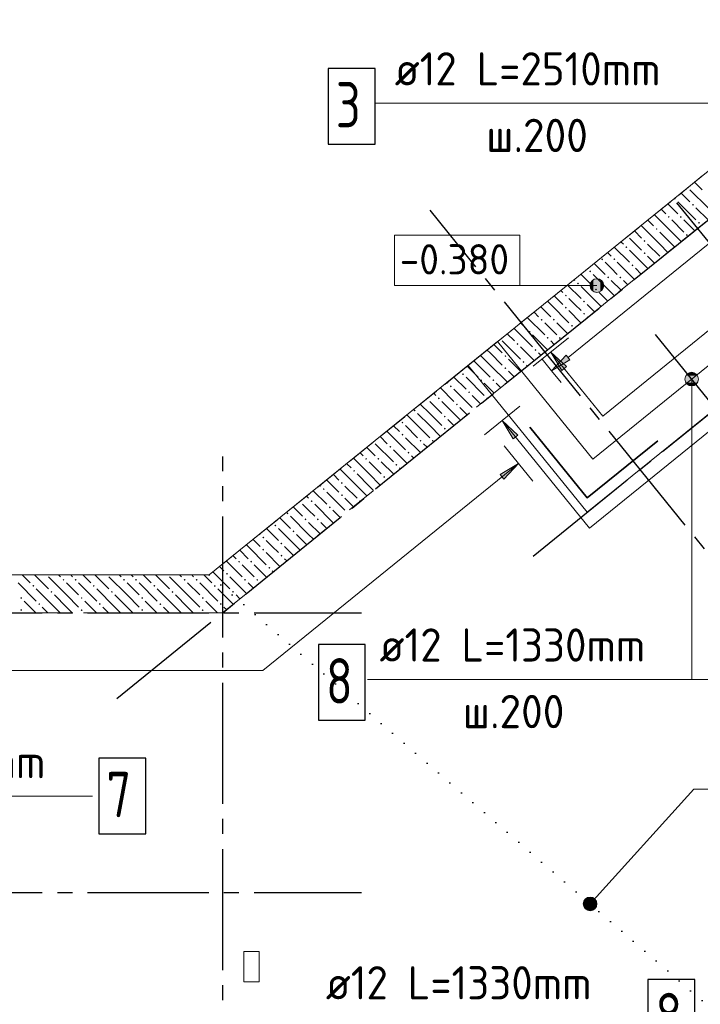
# Model space of a CAD drawing. Header units: millimetres. Extents: x 0 to 59400, y 0 to 42000.
# Tile 29 of 34: x 36351 to 40849, y 26193 to 32704. Entities that reach past the tile are written whole.
import ezdxf

# ---------------------------------------------------------------- set-up
doc = ezdxf.new("R2010")
doc.units = ezdxf.units.MM
for name, pattern in [('______2', [270, 200, -70]), ('______5', [1100, 800, -100, 100, -100]), ('______9', [100, 0, -100])]:
    doc.linetypes.add(name, pattern=pattern)
for name, color, linetype, lineweight in [('Standard', 7, 'Continuous', 25), ('ЖБ Перекрытие верхний уровень', 7, 'Continuous', 18), ('ЖБ Перекрытие нижний уровень с отделкой', 7, 'Continuous', 13), ('Обрамление П-обр. равн.', 7, 'Continuous', 25), ('Обрамление П-обр. равн.неравн.', 7, 'Continuous', 25), ('Общий01', 7, 'Continuous', 13), ('Позиционная метка номер позиции', 7, 'Continuous', 13)]:
    doc.layers.add(name, color=color, linetype=linetype, lineweight=lineweight)
doc.layers.add('ЖБ Стена верхний уровень', color=7, linetype='______2', lineweight=13, true_color=0x656565)
doc.layers.add('Оси', color=7, linetype='______5', lineweight=13, true_color=0x656565)
doc.styles.add('ISOCPEUR', font='txt')

msp = doc.modelspace()

# ---------------------------------------------------------------- hatches: boundary and pattern name
at = {"layer": 'ЖБ Стена верхний уровень', "linetype": 'Continuous', "lineweight": 18, "transparency": 33554687}
for points in [[(40682, 31524.6), (40687.1, 31519.6), (40680.6, 31513.1), (40674.8, 31518.8)], [(40794.1, 31479.6), (40800.6, 31486.1), (40807.1, 31479.6), (40800.6, 31473.1)], [(40634.1, 31399.6), (40640.6, 31406.1), (40647.1, 31399.6), (40640.6, 31393.1)], [(40714.1, 31399.6), (40720.6, 31406.1), (40727.1, 31399.6), (40720.6, 31393.1)], [(40554.1, 31319.6), (40560.6, 31326.1), (40567.1, 31319.6), (40560.6, 31313.1)], [(40834.1, 31359.6), (40840.6, 31366.1), (40847.1, 31359.6), (40840.6, 31353.1)], [(40754.1, 31279.6), (40760.6, 31286.1), (40767.1, 31279.6), (40760.6, 31273.1)], [(40354.1, 31199.6), (40360.6, 31206.1), (40367.1, 31199.6), (40360.6, 31193.1)], [(40474.1, 31239.6), (40480.6, 31246.1), (40487.1, 31239.6), (40480.6, 31233.1)], [(40194.1, 31119.6), (40200.6, 31126.1), (40207.1, 31119.6), (40200.6, 31113.1)], [(40274.1, 31119.6), (40280.6, 31126.1), (40287.1, 31119.6), (40280.6, 31113.1)], [(40474.1, 31159.6), (40480.6, 31166.1), (40487.1, 31159.6), (40480.6, 31153.1)], [(40394.1, 31079.6), (40400.6, 31086.1), (40407.1, 31079.6), (40400.6, 31073.1)], [(40114.1, 31039.6), (40120.6, 31046.1), (40127.1, 31039.6), (40120.6, 31033.1)], [(40234.1, 30999.6), (40240.6, 31006.1), (40247.1, 30999.6), (40240.6, 30993.1)], [(40314.1, 30999.6), (40320.6, 31006.1), (40327.1, 30999.6), (40320.6, 30993.1)], [(40034.1, 30959.6), (40040.6, 30966.1), (40047.1, 30959.6), (40040.6, 30953.1)], [(39954.1, 30879.6), (39960.6, 30886.1), (39967.1, 30879.6), (39960.6, 30873.1)], [(40154.1, 30919.6), (40160.6, 30926.1), (40167.1, 30919.6), (40160.6, 30913.1)], [(39954.1, 30799.6), (39960.6, 30806.1), (39967.1, 30799.6), (39960.6, 30793.1)], [(40074.1, 30839.6), (40080.6, 30846.1), (40087.1, 30839.6), (40080.6, 30833.1)], [(40074.1, 30759.6), (40080.6, 30766.1), (40087.1, 30759.6), (40080.6, 30753.1)], [(39794.1, 30719.6), (39800.6, 30726.1), (39807.1, 30719.6), (39800.6, 30713.1)], [(39874.1, 30719.6), (39880.6, 30726.1), (39887.1, 30719.6), (39880.6, 30713.1)], [(39994.1, 30679.6), (40000.6, 30686.1), (40007.1, 30679.6), (40000.6, 30673.1)], [(39714.1, 30639.6), (39720.6, 30646.1), (39727.1, 30639.6), (39720.6, 30633.1)], [(39834.1, 30599.6), (39840.6, 30606.1), (39847.1, 30599.6), (39840.6, 30593.1)], [(39914.1, 30599.6), (39920.6, 30606.1), (39927.1, 30599.6), (39920.6, 30593.1)], [(39634.1, 30559.6), (39640.6, 30566.1), (39647.1, 30559.6), (39640.6, 30553.1)], [(39554.1, 30479.6), (39560.6, 30486.1), (39567.1, 30479.6), (39560.6, 30473.1)], [(39754.1, 30519.6), (39760.6, 30526.1), (39767.1, 30519.6), (39760.6, 30513.1)], [(39554.1, 30399.6), (39560.6, 30406.1), (39567.1, 30399.6), (39560.6, 30393.1)], [(39674.1, 30439.6), (39680.6, 30446.1), (39687.1, 30439.6), (39680.6, 30433.1)], [(39274.1, 30359.6), (39280.6, 30366.1), (39287.1, 30359.6), (39280.6, 30353.1)], [(39194.1, 30279.6), (39200.6, 30286.1), (39207.1, 30279.6), (39200.6, 30273.1)], [(39394.1, 30319.6), (39394.3, 30319.8), (39396.6, 30317.1)], [(39394.3, 30319.8), (39400.6, 30326.1), (39407.1, 30319.6), (39400.6, 30313.1), (39396.6, 30317.1)], [(39474.1, 30319.6), (39480.6, 30326.1), (39487.1, 30319.6), (39480.6, 30313.1)], [(39314.1, 30239.6), (39320.6, 30246.1), (39327.1, 30239.6), (39320.6, 30233.1)], [(39046.5, 30200.2), (39047.1, 30199.6), (39040.6, 30193.1), (39039.3, 30194.4)], [(39114.1, 30199.6), (39120.6, 30206.1), (39127.1, 30199.6), (39120.6, 30193.1)], [(39234.1, 30159.6), (39240.6, 30166.1), (39247.1, 30159.6), (39240.6, 30153.1)], [(39434.1, 30199.6), (39440.6, 30206.1), (39445.2, 30201.4), (39438, 30195.6)], [(38954.1, 30119.6), (38960.6, 30126.1), (38967.1, 30119.6), (38960.6, 30113.1)], [(39154.1, 30079.6), (39160.6, 30086.1), (39167.1, 30079.6), (39160.6, 30073.1)], [(38874.1, 30039.6), (38880.6, 30046.1), (38887.1, 30039.6), (38880.6, 30033.1)], [(38874.1, 29959.6), (38880.6, 29966.1), (38887.1, 29959.6), (38880.6, 29953.1)], [(39154.1, 29999.6), (39160.6, 30006.1), (39167.1, 29999.6), (39160.6, 29993.1)], [(38794.1, 29879.6), (38800.6, 29886.1), (38807.1, 29879.6), (38800.6, 29873.1)], [(38994.1, 29919.6), (39000.6, 29926.1), (39007.1, 29919.6), (39000.6, 29913.1)], [(39074.1, 29919.6), (39080.6, 29926.1), (39087.1, 29919.6), (39080.6, 29913.1)], [(38914.1, 29839.6), (38920.6, 29846.1), (38927.1, 29839.6), (38920.6, 29833.1)], [(38634.1, 29799.6), (38640.6, 29806.1), (38647.1, 29799.6), (38640.6, 29793.1)], [(38714.1, 29799.6), (38720.6, 29806.1), (38727.1, 29799.6), (38720.6, 29793.1)], [(38834.1, 29759.6), (38840.6, 29766.1), (38847.1, 29759.6), (38840.6, 29753.1)], [(38554.1, 29719.6), (38560.6, 29726.1), (38567.1, 29719.6), (38560.6, 29713.1)], [(38474.1, 29639.6), (38480.6, 29646.1), (38487.1, 29639.6), (38480.6, 29633.1)], [(38754.1, 29679.6), (38760.6, 29686.1), (38767.1, 29679.6), (38760.6, 29673.1)], [(38354.1, 29599.6), (38360.6, 29606.1), (38367.1, 29599.6), (38360.6, 29593.1)], [(38474.1, 29559.6), (38480.6, 29566.1), (38487.1, 29559.6), (38480.6, 29553.1)], [(38206.6, 29520.1), (38207.1, 29519.6), (38200.6, 29513.1), (38199.4, 29514.3)], [(38274.1, 29519.6), (38280.6, 29526.1), (38287.1, 29519.6), (38280.6, 29513.1)], [(38594.1, 29519.6), (38600.6, 29526.1), (38605.3, 29521.3), (38598.2, 29515.5)], [(38114.1, 29439.6), (38120.6, 29446.1), (38127.1, 29439.6), (38120.6, 29433.1)], [(38394.1, 29479.6), (38400.6, 29486.1), (38407.1, 29479.6), (38400.6, 29473.1)], [(38034.1, 29359.6), (38040.6, 29366.1), (38047.1, 29359.6), (38040.6, 29353.1)], [(38234.1, 29399.6), (38240.6, 29406.1), (38247.1, 29399.6), (38240.6, 29393.1)], [(38314.1, 29399.6), (38320.6, 29406.1), (38327.1, 29399.6), (38320.6, 29393.1)], [(38154.1, 29319.6), (38160.6, 29326.1), (38167.1, 29319.6), (38160.6, 29313.1)], [(37954.1, 29279.6), (37960.6, 29286.1), (37967.1, 29279.6), (37960.6, 29273.1)], [(38074.1, 29239.6), (38080.6, 29246.1), (38087.1, 29239.6), (38080.6, 29233.1)], [(37954.1, 29199.6), (37960.6, 29206.1), (37967.1, 29199.6), (37960.6, 29193.1)], [(37794.1, 29119.6), (37800.6, 29126.1), (37807.1, 29119.6), (37800.6, 29113.1)], [(37874.1, 29119.6), (37880.6, 29126.1), (37887.1, 29119.6), (37880.6, 29113.1)], [(38074.1, 29159.6), (38080.6, 29166.1), (38087.1, 29159.6), (38080.6, 29153.1)], [(37714.1, 29039.6), (37720.6, 29046.1), (37727.1, 29039.6), (37720.6, 29033.1)], [(37994.1, 29079.6), (38000.6, 29086.1), (38007.1, 29079.6), (38000.6, 29073.1)], [(36634.1, 28999.6), (36640.6, 29006.1), (36647.1, 28999.6), (36640.6, 28993.1)], [(36714.1, 28999.6), (36720.6, 29006.1), (36727.1, 28999.6), (36720.6, 28993.1)], [(37034.1, 28999.6), (37040.6, 29006.1), (37047.1, 28999.6), (37040.6, 28993.1)], [(37114.1, 28999.6), (37120.6, 29006.1), (37127.1, 28999.6), (37120.6, 28993.1)], [(37434.1, 28999.6), (37440.6, 29006.1), (37447.1, 28999.6), (37440.6, 28993.1)], [(37514.1, 28999.6), (37520.6, 29006.1), (37527.1, 28999.6), (37520.6, 28993.1)], [(37834.1, 28999.6), (37840.6, 29006.1), (37847.1, 28999.6), (37840.6, 28993.1)], [(37914.1, 28999.6), (37920.6, 29006.1), (37927.1, 28999.6), (37920.6, 28993.1)], [(36434.1, 28959.6), (36440.6, 28966.1), (36447.1, 28959.6), (36440.6, 28953.1)], [(36554.1, 28919.6), (36560.6, 28926.1), (36567.1, 28919.6), (36560.6, 28913.1)], [(36834.1, 28959.6), (36840.6, 28966.1), (36847.1, 28959.6), (36840.6, 28953.1)], [(36954.1, 28919.6), (36960.6, 28926.1), (36967.1, 28919.6), (36960.6, 28913.1)], [(37234.1, 28959.6), (37240.6, 28966.1), (37247.1, 28959.6), (37240.6, 28953.1)], [(37354.1, 28919.6), (37360.6, 28926.1), (37367.1, 28919.6), (37360.6, 28913.1)], [(37634.1, 28959.6), (37640.6, 28966.1), (37647.1, 28959.6), (37640.6, 28953.1)], [(37754.1, 28919.6), (37760.6, 28926.1), (37767.1, 28919.6), (37760.6, 28913.1)], [(36354.1, 28879.6), (36360.6, 28886.1), (36367.1, 28879.6), (36360.6, 28873.1)], [(36474.1, 28839.6), (36480.6, 28846.1), (36487.1, 28839.6), (36480.6, 28833.1)], [(36754.1, 28879.6), (36760.6, 28886.1), (36767.1, 28879.6), (36760.6, 28873.1)], [(36874.1, 28839.6), (36880.6, 28846.1), (36887.1, 28839.6), (36880.6, 28833.1)], [(37154.1, 28879.6), (37160.6, 28886.1), (37167.1, 28879.6), (37160.6, 28873.1)], [(37274.1, 28839.6), (37280.6, 28846.1), (37287.1, 28839.6), (37280.6, 28833.1)], [(37554.1, 28879.6), (37560.6, 28886.1), (37567.1, 28879.6), (37560.6, 28873.1)], [(37674.1, 28839.6), (37680.6, 28846.1), (37687.1, 28839.6), (37680.6, 28833.1)], [(36354.1, 28799.6), (36360.6, 28806.1), (36367.1, 28799.6), (36360.6, 28793.1)], [(36754.1, 28799.6), (36760.6, 28806.1), (36767.1, 28799.6), (36760.6, 28793.1)], [(37154.1, 28799.6), (37160.6, 28806.1), (37167.1, 28799.6), (37160.6, 28793.1)], [(37554.1, 28799.6), (37560.6, 28806.1), (37567.1, 28799.6), (37560.6, 28793.1)]]:
    msp.add_hatch(color=7, dxfattribs=at).paths.add_polyline_path(points, flags=16)
at = {"layer": 'Обрамление П-обр. равн.', "linetype": 'Continuous', "lineweight": 13, "transparency": 33554687}
for points in [[(40127, 30923.2), (40127, 30968.2), (40120.7, 30945.7)], [(40127, 30968.2), (40143.2, 30907), (40143.2, 30984.4)], [(40127, 30968.2), (40127, 30923.2), (40143.2, 30907)], [(40143.2, 30984.4), (40165.7, 30900.7), (40165.7, 30990.7)], [(40143.2, 30984.4), (40143.2, 30907), (40165.7, 30900.7)], [(40165.7, 30990.7), (40165.7, 30900.7), (40188.2, 30907)], [(40165.7, 30990.7), (40188.2, 30907), (40188.2, 30984.4)], [(40188.2, 30984.4), (40188.2, 30907), (40204.4, 30923.2)], [(40188.2, 30984.4), (40204.4, 30923.2), (40204.4, 30968.2)], [(40204.4, 30968.2), (40204.4, 30923.2), (40210.7, 30945.7)], [(39964.8, 30409.9), (39861.2, 30506.1), (39933.8, 30384.7)], [(39643.9, 29956.7), (39540.3, 30052.9), (39612.8, 29931.5)], [(39551, 29665.7), (39647.2, 29769.3), (39525.8, 29696.8)]]:
    msp.add_hatch(color=7, dxfattribs=at).paths.add_polyline_path(points)
msp.add_hatch(color=7, dxfattribs=at).paths.add_polyline_path([(39987.7, 30454.2), (39866.3, 30381.7), (39962.5, 30485.3)], flags=16)
at = {"layer": 'Общий01', "linetype": 'Continuous', "lineweight": 13, "transparency": 33554687}
for points in [[(40164.6, 26847.6), (40107.2, 26899.5), (40087.5, 26887)], [(40163.5, 26870.5), (40130.1, 26900.6), (40107.2, 26899.5)], [(40163.5, 26870.5), (40107.2, 26899.5), (40164.6, 26847.6)], [(40130.1, 26900.6), (40163.5, 26870.5), (40151, 26890.2)], [(40154.2, 26826.7), (40087.5, 26887), (40077, 26866.1)], [(40154.2, 26826.7), (40077, 26866.1), (40134.5, 26814.2)], [(40134.5, 26814.2), (40077, 26866.1), (40078.2, 26843.2)], [(40134.5, 26814.2), (40078.2, 26843.2), (40111.6, 26813)], [(40111.6, 26813), (40078.2, 26843.2), (40090.7, 26823.5)], [(40164.6, 26847.6), (40087.5, 26887), (40154.2, 26826.7)]]:
    msp.add_hatch(color=7, dxfattribs=at).paths.add_polyline_path(points)
at = {"layer": 'Позиционная метка номер позиции', "linetype": 'Continuous', "lineweight": 13, "transparency": 33554687}
for points in [[(40830.7, 30349.5), (40753.3, 30349.5), (40747, 30327)], [(40830.7, 30349.5), (40747, 30327), (40837, 30327)], [(40814.5, 30365.7), (40769.5, 30365.7), (40753.3, 30349.5)], [(40814.5, 30365.7), (40753.3, 30349.5), (40830.7, 30349.5)], [(40769.5, 30365.7), (40814.5, 30365.7), (40792, 30372)], [(40837, 30327), (40747, 30327), (40753.3, 30304.5)], [(40837, 30327), (40753.3, 30304.5), (40830.7, 30304.5)], [(40830.7, 30304.5), (40753.3, 30304.5), (40769.5, 30288.3)], [(40830.7, 30304.5), (40769.5, 30288.3), (40814.5, 30288.3)], [(40814.5, 30288.3), (40769.5, 30288.3), (40792, 30282)]]:
    msp.add_hatch(color=7, dxfattribs=at).paths.add_polyline_path(points)

# ---------------------------------------------------------------- linework, layer by layer
at = {"color": 7, "linetype": 'Continuous', "lineweight": 35, "transparency": 33554687}
msp.add_lwpolyline([(39723.5, 30008.6), (40101.1, 29542.3), (40567.4, 29919.9)], dxfattribs=at)
at = {"layer": 'Standard', "color": 7, "linetype": '______9', "lineweight": 25, "transparency": 33554687}
msp.add_line((37604.2, 29032), (48595.6, 19532), dxfattribs=at)
at = {"layer": 'ЖБ Перекрытие верхний уровень', "color": 7, "linetype": 'Continuous', "lineweight": 18, "transparency": 33554687}
for p, q in [((44024.4, 32944.5), (40138.7, 29797.9)), ((39509.4, 30575), (37604.2, 29032)), ((40138.7, 29797.9), (39509.4, 30575)), ((37604.2, 29032), (24062.7, 29032)), ((37932.7, 26542), (37832.7, 26542)), ((37832.7, 26542), (37832.7, 26342)), ((37932.7, 26342), (37932.7, 26542)), ((37832.7, 26342), (37932.7, 26342))]:
    msp.add_line(p, q, dxfattribs=at)
at = {"layer": 'ЖБ Перекрытие нижний уровень с отделкой', "color": 7, "linetype": 'Continuous', "lineweight": 13, "transparency": 33554687}
for p, q in [((43589.4, 33879), (39315.1, 30417.7)), ((40101.7, 29446.3), (44376, 32907.5)), ((39315.1, 30417.7), (40101.7, 29446.3))]:
    msp.add_line(p, q, dxfattribs=at)
at = {"layer": 'ЖБ Стена верхний уровень', "color": 251, "linetype": '______2', "lineweight": 13, "true_color": 0x656565, "transparency": 33554687}
for p, q in [((43589.4, 33879), (39315.1, 30417.7)), ((39472.4, 30223.4), (41531.8, 31891.1)), ((39315.1, 30417.7), (37603.9, 29032)), ((37692.4, 28782), (39472.4, 30223.4)), ((37603.9, 29032), (30022.7, 29032)), ((30022.7, 28782), (37692.4, 28782))]:
    msp.add_line(p, q, dxfattribs=at)
at = {"layer": 'ЖБ Стена верхний уровень', "color": 9, "linetype": 'Continuous', "lineweight": 18, "true_color": 0xc7c7c7, "transparency": 33554687}
for p, q in [((40780.6, 31579.6), (40900.6, 31459.6)), ((40820.6, 31619.6), (40811, 31629.1)), ((40860.6, 31579.6), (40820.6, 31619.6)), ((40722.6, 31557.5), (40780.6, 31499.6)), ((40590, 31450.1), (40620.6, 31419.6)), ((40660.6, 31459.6), (40634.2, 31485.9)), ((40700.6, 31419.6), (40660.6, 31459.6)), ((40700.6, 31499.6), (40820.6, 31379.6)), ((40820.6, 31459.6), (40900.4, 31379.8)), ((40660.6, 31299.6), (40545.8, 31414.3)), ((40580.6, 31219.6), (40460.6, 31339.6)), ((40501.6, 31378.5), (40540.6, 31339.6)), ((40660.6, 31379.6), (40740.6, 31299.6)), ((40740.6, 31379.6), (40812, 31308.2)), ((40420.6, 31219.6), (40380.6, 31259.6)), ((40413.2, 31307), (40460.6, 31259.6)), ((40580.6, 31299.6), (40660.6, 31219.6)), ((40660.6, 31299.6), (40723.6, 31236.6)), ((40280.6, 31199.6), (40380.6, 31099.6)), ((40324.8, 31235.4), (40340.6, 31219.6)), ((40460.6, 31179.6), (40420.6, 31219.6)), ((40500.6, 31219.6), (40580.6, 31139.6)), ((40580.6, 31219.6), (40635.1, 31165)), ((40660.6, 31219.6), (40679.4, 31200.8)), ((40236.4, 31163.8), (40260.6, 31139.6)), ((40380.6, 31179.6), (40500.6, 31059.6)), ((40500.6, 31139.6), (40546.7, 31093.4)), ((40148, 31092.2), (40220.6, 31019.6)), ((40260.6, 31059.6), (40220.6, 31099.6)), ((40300.6, 31019.6), (40260.6, 31059.6)), ((40300.6, 31099.6), (40414.1, 30986)), ((40420.6, 31059.6), (40458.3, 31021.8)), ((40059.6, 31020.6), (40140.6, 30939.6)), ((40260.6, 30899.6), (40140.6, 31019.6)), ((39971.2, 30949), (40060.6, 30859.6)), ((40015.4, 30984.8), (40020.6, 30979.6)), ((40180.6, 30819.6), (40060.6, 30939.6)), ((40260.6, 30979.6), (40325.7, 30914.4)), ((40340.6, 30979.6), (40369.9, 30950.2)), ((39882.7, 30877.4), (39940.6, 30819.6)), ((39926.9, 30913.2), (39940.6, 30899.6)), ((40180.6, 30899.6), (40237.3, 30842.8)), ((40260.6, 30899.6), (40281.5, 30878.6)), ((39794.3, 30805.8), (39860.6, 30739.6)), ((39838.5, 30841.6), (39860.6, 30819.6)), ((39860.6, 30819.6), (39980.6, 30699.6)), ((40020.6, 30819.6), (39980.6, 30859.6)), ((40060.6, 30779.6), (40020.6, 30819.6)), ((40100.6, 30819.6), (40148.9, 30771.2)), ((40180.6, 30819.6), (40193.1, 30807)), ((39705.9, 30734.2), (39820.6, 30619.6)), ((39750.1, 30770), (39780.6, 30739.6)), ((39980.6, 30779.6), (40060.5, 30699.7)), ((40100.6, 30739.6), (40104.7, 30735.4)), ((39661.7, 30698.4), (39700.6, 30659.6)), ((39860.6, 30659.6), (39820.6, 30699.6)), ((39900.6, 30699.6), (39972.1, 30628.1)), ((39573.3, 30626.8), (39620.6, 30579.6)), ((39620.6, 30659.6), (39740.6, 30539.6)), ((39839.5, 30520.7), (39740.6, 30619.6)), ((39900.6, 30619.6), (39860.6, 30659.6)), ((39484.9, 30555.2), (39540.6, 30499.6)), ((39540.6, 30579.6), (39660.6, 30459.6)), ((39751.1, 30449.1), (39660.6, 30539.6)), ((39860.6, 30579.6), (39883.7, 30556.5)), ((39396.5, 30483.6), (39460.6, 30419.6)), ((39460.6, 30499.6), (39440.7, 30519.4)), ((39460.6, 30499.6), (39540.6, 30419.6)), ((39780.6, 30499.6), (39795.3, 30484.9)), ((39308.1, 30412.1), (39368.9, 30351.3)), ((39380.6, 30419.6), (39352.3, 30447.8)), ((39380.6, 30419.6), (39460.6, 30339.6)), ((39460.6, 30419.6), (39574.2, 30305.9)), ((39620.6, 30419.6), (39580.6, 30459.6)), ((39660.6, 30379.6), (39620.6, 30419.6)), ((39700.6, 30419.6), (39706.9, 30413.3)), ((39219.7, 30340.5), (39300.6, 30259.6)), ((39368.9, 30351.3), (39380.6, 30339.6)), ((39580.6, 30379.6), (39618.5, 30341.7)), ((39175.5, 30304.7), (39180.6, 30299.6)), ((39300.6, 30339.6), (39420.6, 30219.6)), ((39460.6, 30259.6), (39420.6, 30299.6)), ((39500.6, 30299.6), (39530, 30270.1)), ((39100.6, 30219.6), (39087.1, 30233.1)), ((39131.3, 30268.9), (39220.6, 30179.6)), ((39220.6, 30259.6), (39340.6, 30139.6)), ((39397.4, 30162.7), (39340.6, 30219.6)), ((39485.8, 30234.3), (39460.6, 30259.6)), ((39060.6, 30099.6), (38998.7, 30161.5)), ((39060.6, 30179.6), (39140.6, 30099.6)), ((39140.6, 30179.6), (39260.6, 30059.6)), ((38980.6, 30019.6), (38910.3, 30089.9)), ((38980.6, 30099.6), (39060.6, 30019.6)), ((39060.6, 30099.6), (39140.6, 30019.6)), ((39309, 30091.1), (39260.6, 30139.6)), ((38860.6, 29979.6), (38821.8, 30018.3)), ((38900.6, 30019.6), (38980.6, 29939.6)), ((38980.6, 30019.6), (39060.6, 29939.6)), ((39060.6, 30019.6), (39132.2, 29947.9)), ((39220.6, 30019.6), (39180.6, 30059.6)), ((39220.6, 30019.5), (39220.6, 30019.6)), ((38780.6, 29979.6), (38900.6, 29859.6)), ((38700.6, 29899.6), (38820.6, 29779.6)), ((38733.4, 29946.7), (38780.6, 29899.6)), ((38900.6, 29939.6), (38999.6, 29840.6)), ((39043.8, 29876.3), (39020.6, 29899.6)), ((38600.8, 29839.3), (38620.6, 29819.6)), ((38660.6, 29859.6), (38645, 29875.1)), ((38700.6, 29819.6), (38660.6, 29859.6)), ((38820.6, 29859.6), (38911.2, 29769)), ((38955.4, 29804.8), (38940.6, 29819.6)), ((38512.4, 29767.7), (38540.6, 29739.6)), ((38660.6, 29699.6), (38556.6, 29803.5)), ((38660.6, 29779.6), (38740.6, 29699.6)), ((38740.6, 29779.6), (38822.8, 29697.4)), ((38424, 29696.1), (38460.6, 29659.6)), ((38580.6, 29619.6), (38468.2, 29731.9)), ((38580.6, 29699.6), (38660.6, 29619.6)), ((38660.6, 29699.6), (38734.4, 29625.8)), ((38867, 29733.2), (38860.6, 29739.6)), ((38335.6, 29624.5), (38340.6, 29619.6)), ((38420.6, 29619.6), (38380.6, 29659.6)), ((38291.4, 29588.8), (38380.6, 29499.6)), ((38380.6, 29579.6), (38500.6, 29459.6)), ((38460.6, 29579.6), (38420.6, 29619.6)), ((38500.6, 29619.6), (38580.6, 29539.6)), ((38580.6, 29619.6), (38646, 29554.2)), ((38660.6, 29619.6), (38690.2, 29590)), ((38260.6, 29459.6), (38220.6, 29499.6)), ((38247.2, 29553), (38260.6, 29539.6)), ((38300.6, 29499.6), (38420.6, 29379.6)), ((38500.6, 29539.6), (38557.5, 29482.6)), ((38158.8, 29481.4), (38220.6, 29419.6)), ((38300.6, 29419.6), (38260.6, 29459.6)), ((38420.6, 29459.6), (38469.1, 29411)), ((38070.4, 29409.8), (38140.6, 29339.6)), ((38260.6, 29299.6), (38140.6, 29419.6)), ((38260.6, 29379.6), (38336.5, 29303.6)), ((38340.6, 29379.6), (38380.7, 29339.4)), ((37937.8, 29302.4), (37940.6, 29299.6)), ((37982, 29338.2), (38060.6, 29259.6)), ((38180.6, 29219.6), (38060.6, 29339.6)), ((38180.6, 29299.6), (38248.1, 29232)), ((38260.6, 29299.6), (38292.3, 29267.8)), ((37893.6, 29266.6), (37940.6, 29219.6)), ((38020.6, 29219.6), (37980.6, 29259.6)), ((37805.1, 29195), (37860.6, 29139.6)), ((37849.3, 29230.8), (37860.6, 29219.6)), ((37860.6, 29219.6), (37980.6, 29099.6)), ((37980.6, 29179.6), (38071.3, 29088.8)), ((38060.6, 29179.6), (38020.6, 29219.6)), ((38100.6, 29219.6), (38159.7, 29160.4)), ((38180.6, 29219.6), (38203.9, 29196.2)), ((37716.7, 29123.4), (37820.6, 29019.6)), ((37760.9, 29159.2), (37780.6, 29139.6)), ((38100.6, 29139.6), (38115.5, 29124.6)), ((37628.3, 29051.8), (37740.6, 28939.6)), ((37672.5, 29087.6), (37700.6, 29059.6)), ((37860.6, 29059.6), (37820.6, 29099.6)), ((37900.6, 29019.6), (37860.6, 29059.6)), ((37900.6, 29099.6), (37982.9, 29017.2)), ((38020.6, 29059.6), (38027.1, 29053)), ((36340.6, 28979.6), (36460.6, 28859.6)), ((36368.1, 29032), (36420.6, 28979.6)), ((36448.1, 29032), (36540.6, 28939.6)), ((36660.6, 28899.6), (36540.6, 29019.6)), ((36608.1, 29032), (36620.6, 29019.6)), ((36660.6, 28979.6), (36740.6, 28899.6)), ((36700.6, 29019.6), (36688.1, 29032)), ((36740.6, 28979.6), (36860.6, 28859.6)), ((36768.1, 29032), (36820.6, 28979.6)), ((36848.1, 29032), (36940.6, 28939.6)), ((37060.6, 28899.6), (36940.6, 29019.6)), ((37008.1, 29032), (37020.6, 29019.6)), ((37060.6, 28979.6), (37140.6, 28899.6)), ((37100.6, 29019.6), (37088.1, 29032)), ((37140.6, 28979.6), (37260.6, 28859.6)), ((37168.1, 29032), (37220.6, 28979.6)), ((37248.1, 29032), (37340.6, 28939.6)), ((37460.6, 28899.6), (37340.6, 29019.6)), ((37408.1, 29032), (37420.6, 29019.6)), ((37460.6, 28979.6), (37540.6, 28899.6)), ((37500.6, 29019.6), (37488.1, 29032)), ((37540.6, 28979.6), (37660.6, 28859.6)), ((37568.1, 29032), (37620.6, 28979.6)), ((37850.3, 28909.9), (37740.6, 29019.6)), ((37860.6, 28979.6), (37894.5, 28945.7)), ((36580.6, 28819.6), (36460.6, 28939.6)), ((36980.6, 28819.6), (36860.6, 28939.6)), ((37380.6, 28819.6), (37260.6, 28939.6)), ((37761.9, 28838.3), (37660.6, 28939.6)), ((36420.6, 28819.6), (36380.6, 28859.6)), ((36580.6, 28899.6), (36660.6, 28819.6)), ((36660.6, 28899.6), (36740.6, 28819.6)), ((36820.6, 28819.6), (36780.6, 28859.6)), ((36980.6, 28899.6), (37060.6, 28819.6)), ((37060.6, 28899.6), (37140.6, 28819.6)), ((37220.6, 28819.6), (37180.6, 28859.6)), ((37380.6, 28899.6), (37460.6, 28819.6)), ((37460.6, 28899.6), (37540.6, 28819.6)), ((37620.6, 28819.6), (37580.6, 28859.6)), ((37780.6, 28899.6), (37806.1, 28874.1)), ((36458.1, 28782), (36420.6, 28819.6)), ((36500.6, 28819.6), (36538.1, 28782)), ((36580.6, 28819.6), (36618.1, 28782)), ((36660.6, 28819.6), (36698.1, 28782)), ((36858.1, 28782), (36820.6, 28819.6)), ((36900.6, 28819.6), (36938.1, 28782)), ((36980.6, 28819.6), (37018.1, 28782)), ((37060.6, 28819.6), (37098.1, 28782)), ((37258.1, 28782), (37220.6, 28819.6)), ((37300.6, 28819.6), (37338.1, 28782)), ((37380.6, 28819.6), (37418.1, 28782)), ((37460.6, 28819.6), (37498.1, 28782)), ((37658.1, 28782), (37620.6, 28819.6)), ((37700.6, 28819.6), (37717.7, 28802.5))]:
    msp.add_line(p, q, dxfattribs=at)
at = {"layer": 'Обрамление П-обр. равн.', "color": 251, "linetype": 'Continuous', "lineweight": 13, "true_color": 0x494949, "transparency": 33554687}
for p, q in [((39975.1, 30469.8), (41467.2, 31678.1)), ((39744.6, 30411.7), (39977.8, 30600.5)), ((39861.2, 30506.1), (39861.2, 30506.1)), ((39861.2, 30506.1), (39861.2, 30506.1)), ((39861.2, 30506.1), (39861.2, 30506.1)), ((39861.2, 30506.1), (39933.8, 30384.7)), ((39964.8, 30409.9), (39861.2, 30506.1)), ((39866.3, 30381.7), (39962.5, 30485.3)), ((39962.5, 30485.3), (39987.7, 30454.2)), ((39866.3, 30381.7), (39803.4, 30459.4)), ((39987.7, 30454.2), (39866.3, 30381.7)), ((39933.8, 30384.7), (39964.8, 30409.9)), ((39866.3, 30381.7), (39929.2, 30304)), ((39866.3, 30381.7), (39866.3, 30381.7)), ((39949.3, 30397.3), (39955.6, 30389.5)), ((39423.7, 29958.5), (39656.9, 30147.3)), ((39540.3, 30052.9), (39540.3, 30052.9)), ((39540.3, 30052.9), (39540.3, 30052.9)), ((39540.3, 30052.9), (39540.3, 30052.9)), ((39540.3, 30052.9), (39612.8, 29931.5)), ((39643.9, 29956.7), (39540.3, 30052.9)), ((39612.8, 29931.5), (39643.9, 29956.7)), ((39552.8, 29885.9), (39741.6, 29652.8)), ((39628.4, 29944.1), (39634.7, 29936.4)), ((39647.2, 29769.3), (39525.8, 29696.8)), ((39551, 29665.7), (39647.2, 29769.3)), ((39647.2, 29769.3), (39647.2, 29769.3)), ((39647.2, 29769.3), (39647.2, 29769.3)), ((39647.2, 29769.3), (39647.2, 29769.3)), ((39525.8, 29696.8), (39551, 29665.7)), ((39538.4, 29681.2), (39530.6, 29674.9))]:
    msp.add_line(p, q, dxfattribs=at)
at = {"layer": 'Обрамление П-обр. равн.', "color": 7, "linetype": 'Continuous', "lineweight": 25, "transparency": 33554687}
for p, q in [((40692.8, 31493.5), (41441.7, 30568.7)), ((40931.1, 30155.2), (40553.5, 30621.5))]:
    msp.add_line(p, q, dxfattribs=at)
at = {"layer": 'Обрамление П-обр. равн.', "color": 7, "linetype": 'Continuous', "lineweight": 13, "transparency": 33554687}
for p, q in [((39655.7, 30945.7), (40165.7, 30945.7)), ((40120.7, 30945.7), (40120.7, 30945.7)), ((40165.7, 30990.7), (40165.7, 30990.7)), ((40210.7, 30945.7), (40210.7, 30945.7)), ((40165.7, 30900.7), (40165.7, 30900.7))]:
    msp.add_line(p, q, dxfattribs=at)
at = {"layer": 'Обрамление П-обр. равн.', "color": 7, "linetype": 'Continuous', "lineweight": 25, "transparency": 33554687}
for points in [[(38390.3, 31881.3), (38700.3, 31881.3), (38700.3, 32381.3), (38390.3, 32381.3), (38390.3, 31881.3)], [(38325.3, 28071.4), (38635.3, 28071.4), (38635.3, 28571.4), (38325.3, 28571.4), (38325.3, 28071.4)], [(40502.1, 25857.9), (40812.1, 25857.9), (40812.1, 26357.9), (40502.1, 26357.9), (40502.1, 25857.9)]]:
    msp.add_lwpolyline(points, dxfattribs=at)
at = {"layer": 'Обрамление П-обр. равн.', "color": 251, "linetype": 'Continuous', "lineweight": 13, "true_color": 0x494949, "transparency": 33554687}
for points in [[(41844.6, 31410.7), (40204.3, 30082.4), (39861.2, 30506.1)], [(41907.4, 30792.1), (40116.2, 29341.7), (39540.3, 30052.9)], [(31087.7, 28401), (37957.7, 28401), (39647.2, 29769.3)]]:
    msp.add_lwpolyline(points, dxfattribs=at)
at = {"layer": 'Обрамление П-обр. равн.', "color": 7, "linetype": 'Continuous', "lineweight": 13, "transparency": 33554687}
msp.add_circle((40165.7, 30945.7), 45, dxfattribs=at)
at = {"layer": 'Обрамление П-обр. равн.неравн.', "color": 7, "linetype": 'Continuous', "lineweight": 25, "transparency": 33554687}
msp.add_lwpolyline([(36874.1, 27320.1), (37184.1, 27320.1), (37184.1, 27820.1), (36874.1, 27820.1), (36874.1, 27320.1)], dxfattribs=at)
at = {"layer": 'Общий01', "color": 7, "linetype": 'Continuous', "lineweight": 13, "transparency": 33554687}
for p, q in [((40151, 26890.2), (40151, 26890.2)), ((40087.5, 26887), (40087.5, 26887)), ((40154.2, 26826.7), (40154.2, 26826.7)), ((40090.7, 26823.5), (40090.7, 26823.5))]:
    msp.add_line(p, q, dxfattribs=at)
at = {"layer": 'Общий01', "color": 7, "linetype": 'Continuous', "lineweight": 18, "transparency": 33554687}
msp.add_lwpolyline([(38829, 30945.7), (39655.7, 30945.7), (39655.7, 31279), (38829, 31279), (38829, 30945.7)], dxfattribs=at)
at = {"layer": 'Общий01', "color": 7, "linetype": 'Continuous', "lineweight": 13, "transparency": 33554687}
msp.add_lwpolyline([(44036.4, 27616.1), (40807.2, 27616.1), (40120.8, 26856.8)], dxfattribs=at)
msp.add_circle((40120.8, 26856.8), 45, dxfattribs=at)
at = {"layer": 'Оси', "color": 8, "linetype": '______5', "lineweight": -3, "transparency": 33554687}
for p, q in [((36993.3, 28215.9), (49202.3, 38102.5)), ((39744.2, 29156.8), (49831.6, 37325.4)), ((50441.6, 17392.6), (39063.5, 31443.4)), ((37692.7, 16519.3), (37692.7, 29814.6)), ((3800, 28782), (38610, 28782)), ((3800, 26932), (38610, 26932))]:
    msp.add_line(p, q, dxfattribs=at)
at = {"layer": 'Позиционная метка номер позиции', "color": 7, "linetype": 'Continuous', "lineweight": 13, "transparency": 33554687}
for p, q in [((40792, 30372), (40792, 30372)), ((40747, 30327), (40747, 30327)), ((40792, 30327), (40792, 28341.4)), ((40792, 30282), (40792, 30282)), ((40837, 30327), (40837, 30327))]:
    msp.add_line(p, q, dxfattribs=at)
for points in [[(40906.3, 31229.8), (40906.3, 32151.3), (38695.3, 32151.3)], [(41130.3, 30162.8), (41130.3, 28341.4), (38649.3, 28341.4)], [(34287.7, 28401), (34621.1, 28067.7), (34621.1, 27570.1), (36832.1, 27570.1)]]:
    msp.add_lwpolyline(points, dxfattribs=at)
msp.add_circle((40792, 30327), 45, dxfattribs=at)

# ---------------------------------------------------------------- texts
at = {"layer": 'Обрамление П-обр. равн.', "color": 7, "linetype": 'Continuous', "lineweight": 13, "transparency": 33554687, "attachment_point": 7, "style": 'ISOCPEUR'}
for s, insert, char_height, width in [('\\W0.94;ø12 L=2510mm ', (38829.3, 32268.6), 220, 2104.383), ('\\W0.78;3', (38440.3, 31991.3), 300, 326.416), ('\\W0.95;ш.200 ', (39434.3, 31828.6), 220, 962.136), ('\\W0.94;ø12 L=1330mm ', (38729.3, 28458.7), 220, 2104.383), ('\\W0.78;8', (38375.3, 28181.4), 300, 326.407), ('\\W0.95;ш.200 ', (39279.3, 28018.7), 220, 962.129), ('\\W0.94;ø12 L=1330mm ', (38374.1, 26225.2), 220, 2104.376), ('\\W0.78;8', (40552.1, 25967.9), 300, 326.407)]:
    msp.add_mtext(s, dxfattribs=dict(at, insert=insert, char_height=char_height, width=width))
at = {"layer": 'Обрамление П-обр. равн.неравн.', "color": 7, "linetype": 'Continuous', "lineweight": 13, "transparency": 33554687, "attachment_point": 7, "style": 'ISOCPEUR'}
for s, insert, char_height, width in [('\\W0.94;ø12 L=1830mm ', (34754.1, 27687.4), 220, 2104.383), ('\\W0.78;7', (36924.1, 27430.1), 300, 326.407)]:
    msp.add_mtext(s, dxfattribs=dict(at, insert=insert, char_height=char_height, width=width))
at = {"layer": 'Общий01', "color": 7, "linetype": 'Continuous', "lineweight": 18, "transparency": 33554687, "insert": (38862.4, 31019), "char_height": 200, "width": 854.283, "attachment_point": 7, "style": 'ISOCPEUR'}
msp.add_mtext('\\W0.95;-0.380', dxfattribs=at)

doc.saveas('drawing.dxf')
